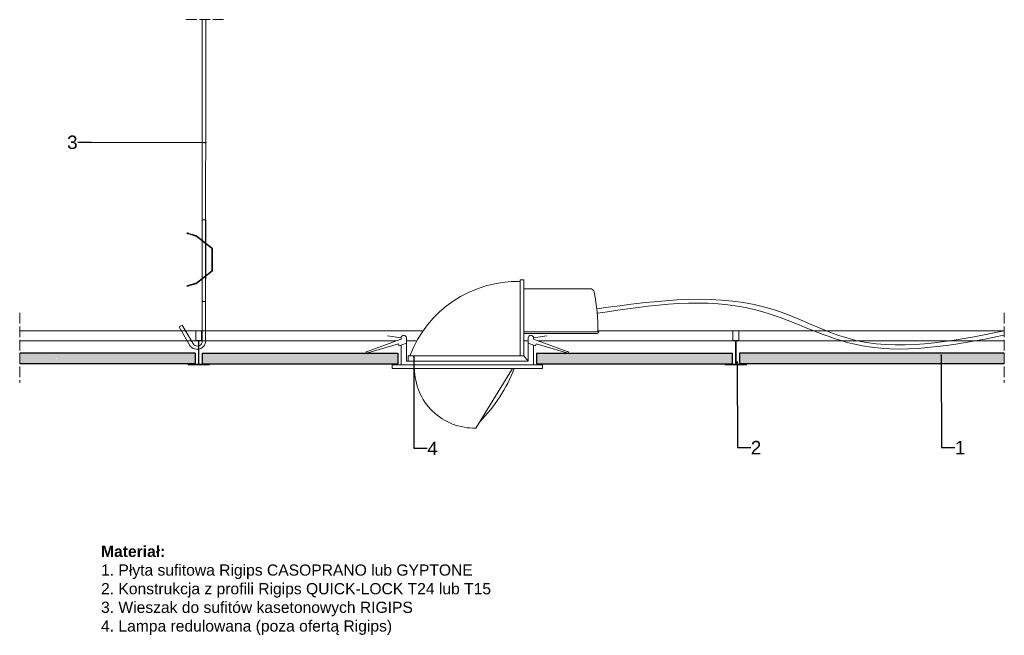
# Model space of a CAD drawing. Header units: millimetres. Extents: x 2242 to 3342, y 5010 to 5698.
import ezdxf
from ezdxf import colors
from ezdxf.entities.mleader import LeaderData, LeaderLine
from ezdxf.math import Vec2, Vec3

# ---------------------------------------------------------------- set-up
doc = ezdxf.new("R2010")
doc.units = ezdxf.units.MM
doc.linetypes.add('ACAD_ISO02W100', pattern=[15, 12, -3])
for name, color, linetype, lineweight in [('_RIGIPS AKCESORIA', 7, 'Continuous', 15), ('_Rigips Profil', 7, 'Continuous', 9), ('_RIGIPS PŁYTA', 7, 'Continuous', 25), ('Koniec', 7, 'ACAD_ISO02W100', 9), ('Wymiary', 7, 'Continuous', 18)]:
    doc.layers.add(name, color=color, linetype=linetype, lineweight=lineweight)
doc.layers.add('_Rigips Plyta', color=7, linetype='Continuous')
doc.styles.get("Standard").update_dxf_attribs({"font": 'arial.ttf'})

# ---------------------------------------------------------------- blocks, each defined once
blk = doc.blocks.new('T24')
at = {"layer": '_Rigips Profil'}
for p, q in [((302.6, -139.7), (302.6, -129.5)), ((302.8, -129.3), (308.9, -129.3)), ((309.1, -129.5), (309.1, -139.7)), ((305.4, -140.3), (302.8, -139.9)), ((305.6, -140.5), (305.6, -166.6)), ((306.1, -140.5), (306.1, -166.6)), ((308.9, -139.9), (306.3, -140.3)), ((293.9, -167.2), (293.9, -166.4)), ((294, -166.3), (294.9, -166.3)), ((294, -167.3), (317.8, -167.3)), ((294.4, -166.8), (305.4, -166.8)), ((306.3, -166.8), (317.4, -166.8)), ((317.8, -166.3), (316.9, -166.3)), ((317.9, -167.2), (317.9, -166.4))]:
    blk.add_line(p, q, dxfattribs=at)
for centre, radius, start, end in [((302.8, -129.5), 0.2, 90, 180), ((308.9, -129.5), 0.2, 0, 90), ((302.8, -139.7), 0.2, 180, 260.5377), ((305.4, -140.5), 0.2, 0, 80.5377), ((306.3, -140.5), 0.2, 99.4623, 180), ((308.9, -139.7), 0.2, 279.4623, 0), ((294, -166.4), 0.1, 90, 180), ((294, -167.2), 0.1, 180, 270), ((305.4, -166.6), 0.2, 270, 0), ((306.3, -166.6), 0.2, 180, 270), ((317.8, -166.4), 0.1, 0, 90), ((317.8, -167.2), 0.1, 270, 0)]:
    blk.add_arc(centre, radius, start, end, dxfattribs=at)
blk = doc.blocks.new('wieszak')
at = {"layer": '_RIGIPS AKCESORIA'}
for p, q in [((2361.6, 5698), (2361.5, 5382.8)), ((2365.6, 5698), (2365.5, 5382.8)), ((2361.5, 5474.3), (2361.5, 5337)), ((2365.6, 5474.3), (2365.5, 5340.7)), ((2365.5, 5382.8), (2361.5, 5382.8)), ((2336.1, 5354.5), (2339.5, 5356.5)), ((2346.9, 5335.7), (2336.1, 5354.5)), ((2352.2, 5334.5), (2339.5, 5356.5))]:
    blk.add_line(p, q, dxfattribs=at)
blk.add_lwpolyline([(2365.5, 5474.3), (2361.5, 5474.3)], close=True, dxfattribs=at)
for points in [[(2344.6, 5459), (2344.8, 5459.6)], [(2346.6, 5458.4), (2346.5, 5458.4), (2346.3, 5458.5), (2346.2, 5458.5), (2346.1, 5458.5), (2346, 5458.6), (2345.9, 5458.6), (2345.8, 5458.6), (2345.7, 5458.7), (2345.6, 5458.7), (2345.5, 5458.7), (2345.5, 5458.7), (2345.4, 5458.8), (2345.3, 5458.8), (2345.2, 5458.8), (2345.2, 5458.8), (2345.1, 5458.9), (2345, 5458.9), (2345, 5458.9), (2344.9, 5458.9), (2344.9, 5458.9), (2344.8, 5458.9), (2344.8, 5459), (2344.8, 5459), (2344.7, 5459), (2344.7, 5459), (2344.7, 5459), (2344.7, 5459), (2344.6, 5459), (2344.6, 5459), (2344.6, 5459), (2344.6, 5459), (2344.6, 5459), (2344.7, 5459), (2344.7, 5459), (2344.7, 5459), (2344.7, 5459), (2344.8, 5459), (2344.8, 5459), (2344.8, 5459), (2344.9, 5459), (2344.9, 5458.9), (2345, 5458.9), (2345, 5458.9), (2345.1, 5458.9), (2345.2, 5458.9), (2345.2, 5458.9), (2345.3, 5458.8), (2345.4, 5458.8), (2345.5, 5458.8), (2345.5, 5458.8), (2345.6, 5458.7), (2345.7, 5458.7), (2345.8, 5458.7), (2345.9, 5458.7), (2346, 5458.6), (2346.1, 5458.6), (2346.2, 5458.6), (2346.3, 5458.5), (2346.5, 5458.5), (2346.6, 5458.5), (2354.4, 5456.1), (2354.4, 5456)], [(2346.7, 5459), (2354.8, 5456.5), (2354.8, 5456.6), (2346.7, 5459), (2346.6, 5459.1), (2346.5, 5459.1), (2346.4, 5459.1), (2346.3, 5459.2), (2346.2, 5459.2), (2346.1, 5459.2), (2346, 5459.3), (2345.9, 5459.3), (2345.8, 5459.3), (2345.7, 5459.3), (2345.6, 5459.4), (2345.5, 5459.4), (2345.5, 5459.4), (2345.4, 5459.4), (2345.3, 5459.4), (2345.3, 5459.5), (2345.2, 5459.5), (2345.1, 5459.5), (2345.1, 5459.5), (2345, 5459.5), (2345, 5459.5), (2345, 5459.5), (2344.9, 5459.6), (2344.9, 5459.6), (2344.9, 5459.6), (2344.8, 5459.6), (2344.8, 5459.6), (2344.8, 5459.6), (2344.8, 5459.6), (2344.8, 5459.6), (2344.8, 5459.6), (2344.8, 5459.6), (2344.8, 5459.6), (2344.8, 5459.6), (2344.9, 5459.6), (2344.9, 5459.5), (2344.9, 5459.5), (2345, 5459.5), (2345, 5459.5), (2345, 5459.5), (2345.1, 5459.5), (2345.1, 5459.5), (2345.2, 5459.4), (2345.3, 5459.4), (2345.3, 5459.4), (2345.4, 5459.4), (2345.5, 5459.4), (2345.5, 5459.3), (2345.6, 5459.3), (2345.7, 5459.3), (2345.8, 5459.3), (2345.9, 5459.2), (2346, 5459.2), (2346.1, 5459.2), (2346.2, 5459.1), (2346.3, 5459.1), (2346.4, 5459.1), (2346.5, 5459), (2346.6, 5459), (2346.7, 5459)], [(2345.1, 5458.9), (2345.3, 5459.5)], [(2345.1, 5458.8), (2345.3, 5459.4)], [(2346.7, 5459), (2346.6, 5458.4), (2354.4, 5456)], [(2346.6, 5458.5), (2346.7, 5459)], [(2354.4, 5456.1), (2354.6, 5456), (2354.8, 5455.9)], [(2354.8, 5455.9), (2354.6, 5456), (2354.4, 5456)], [(2354.5, 5456), (2354.5, 5456.1)], [(2354.6, 5456), (2354.6, 5456)], [(2355.2, 5456.4), (2355, 5456.5), (2354.8, 5456.6)], [(2354.8, 5456.5), (2355, 5456.5), (2355.2, 5456.4)], [(2354.9, 5456.5), (2354.9, 5456.6)], [(2355, 5456.5), (2355, 5456.5)], [(2355.1, 5456.4), (2355.1, 5456.5)], [(2355.2, 5456.4), (2373, 5442.5), (2373, 5442.6), (2355.2, 5456.4), (2355.2, 5456.4)], [(2355.2, 5456.4), (2355.2, 5456.4)], [(2354.7, 5455.9), (2354.7, 5456)], [(2372, 5442.5), (2354.8, 5455.9), (2354.8, 5455.9), (2372, 5442.6), (2372, 5442.5)], [(2354.8, 5455.9), (2354.8, 5455.9)], [(2361.6, 5450.6), (2362, 5451.1)], [(2363.4, 5449.2), (2363.4, 5449.2), (2363.5, 5449.1), (2363.6, 5449), (2363.7, 5449), (2363.7, 5448.9), (2363.8, 5448.9), (2363.9, 5448.8), (2363.9, 5448.8), (2364, 5448.7), (2364.1, 5448.7), (2364.1, 5448.6), (2364.2, 5448.5), (2364.3, 5448.5), (2364.3, 5448.4), (2364.4, 5448.4), (2364.5, 5448.4), (2364.5, 5448.3), (2364.6, 5448.3), (2364.6, 5448.2), (2364.7, 5448.2), (2364.7, 5448.2), (2364.8, 5448.1), (2364.8, 5448.1), (2364.9, 5448), (2364.9, 5448), (2364.9, 5448), (2365, 5448), (2365, 5447.9), (2365, 5447.9), (2365.1, 5447.9), (2365.1, 5447.9), (2365.1, 5447.9), (2365.1, 5447.9), (2365.1, 5447.8), (2365.1, 5447.8), (2365.1, 5447.8), (2365.2, 5447.8), (2365.2, 5447.8), (2365.1, 5447.8), (2365.1, 5447.8), (2365.1, 5447.9), (2365.1, 5447.9), (2365.1, 5447.9), (2365.1, 5447.9), (2365, 5447.9), (2365, 5447.9), (2365, 5448), (2364.9, 5448), (2364.9, 5448), (2364.9, 5448), (2364.8, 5448.1), (2364.8, 5448.1), (2364.7, 5448.2), (2364.7, 5448.2), (2364.6, 5448.2), (2364.6, 5448.3), (2364.5, 5448.3), (2364.5, 5448.4), (2364.4, 5448.4), (2364.4, 5448.4), (2364.3, 5448.5), (2364.2, 5448.5), (2364.2, 5448.6), (2364.1, 5448.7), (2364, 5448.7), (2364, 5448.8), (2363.9, 5448.8), (2363.8, 5448.9), (2363.8, 5448.9), (2363.7, 5449), (2363.6, 5449), (2363.5, 5449.1), (2363.5, 5449.2), (2363.4, 5449.2), (2363.3, 5449.3), (2363.2, 5449.3), (2363.2, 5449.4), (2363.1, 5449.4), (2363, 5449.5), (2363, 5449.5), (2362.9, 5449.6), (2362.8, 5449.7), (2362.7, 5449.7), (2362.7, 5449.8), (2362.6, 5449.8), (2362.5, 5449.9), (2362.5, 5449.9), (2362.4, 5450), (2362.4, 5450), (2362.3, 5450.1), (2362.2, 5450.1), (2362.2, 5450.1), (2362.1, 5450.2), (2362.1, 5450.2), (2362, 5450.3), (2362, 5450.3), (2361.9, 5450.3), (2361.9, 5450.4), (2361.9, 5450.4), (2361.8, 5450.4), (2361.8, 5450.4), (2361.8, 5450.5), (2361.7, 5450.5), (2361.7, 5450.5), (2361.7, 5450.5), (2361.7, 5450.5), (2361.6, 5450.6), (2361.6, 5450.6), (2361.6, 5450.6), (2361.6, 5450.6), (2361.6, 5450.6), (2361.6, 5450.6), (2361.6, 5450.6), (2361.6, 5450.6), (2361.7, 5450.5), (2361.7, 5450.5), (2361.7, 5450.5), (2361.7, 5450.5), (2361.7, 5450.5), (2361.8, 5450.4), (2361.8, 5450.4), (2361.8, 5450.4), (2361.9, 5450.4), (2361.9, 5450.3), (2362, 5450.3), (2362, 5450.3), (2362.1, 5450.2), (2362.1, 5450.2), (2362.2, 5450.1), (2362.2, 5450.1), (2362.3, 5450.1), (2362.3, 5450), (2362.4, 5450), (2362.5, 5449.9), (2362.5, 5449.9), (2362.6, 5449.8), (2362.7, 5449.8), (2362.7, 5449.7), (2362.8, 5449.7), (2362.9, 5449.6), (2362.9, 5449.5), (2363, 5449.5), (2363.1, 5449.4), (2363.1, 5449.4), (2363.2, 5449.3), (2363.3, 5449.3), (2363.4, 5449.2)], [(2363.8, 5449.7), (2363.8, 5449.6), (2363.9, 5449.6), (2364, 5449.5), (2364, 5449.5), (2364.1, 5449.4), (2364.2, 5449.4), (2364.3, 5449.3), (2364.3, 5449.3), (2364.4, 5449.2), (2364.5, 5449.1), (2364.5, 5449.1), (2364.6, 5449), (2364.7, 5449), (2364.7, 5448.9), (2364.8, 5448.9), (2364.8, 5448.9), (2364.9, 5448.8), (2365, 5448.8), (2365, 5448.7), (2365.1, 5448.7), (2365.1, 5448.6), (2365.2, 5448.6), (2365.2, 5448.6), (2365.2, 5448.5), (2365.3, 5448.5), (2365.3, 5448.5), (2365.3, 5448.5), (2365.4, 5448.4), (2365.4, 5448.4), (2365.4, 5448.4), (2365.5, 5448.4), (2365.5, 5448.4), (2365.5, 5448.4), (2365.5, 5448.3), (2365.5, 5448.3), (2365.5, 5448.3), (2365.5, 5448.3), (2365.5, 5448.3), (2365.5, 5448.3), (2365.5, 5448.3), (2365.5, 5448.3), (2365.5, 5448.4), (2365.5, 5448.4), (2365.5, 5448.4), (2365.4, 5448.4), (2365.4, 5448.4), (2365.4, 5448.4), (2365.4, 5448.5), (2365.3, 5448.5), (2365.3, 5448.5), (2365.3, 5448.5), (2365.2, 5448.6), (2365.2, 5448.6), (2365.1, 5448.6), (2365.1, 5448.7), (2365, 5448.7), (2365, 5448.8), (2364.9, 5448.8), (2364.9, 5448.9), (2364.8, 5448.9), (2364.8, 5448.9), (2364.7, 5449), (2364.6, 5449), (2364.6, 5449.1), (2364.5, 5449.1), (2364.4, 5449.2), (2364.4, 5449.3), (2364.3, 5449.3), (2364.2, 5449.4), (2364.1, 5449.4), (2364.1, 5449.5), (2364, 5449.5), (2363.9, 5449.6), (2363.9, 5449.6), (2363.8, 5449.7), (2363.7, 5449.8), (2363.6, 5449.8), (2363.6, 5449.9), (2363.5, 5449.9), (2363.4, 5450), (2363.3, 5450), (2363.3, 5450.1), (2363.2, 5450.2), (2363.1, 5450.2), (2363.1, 5450.3), (2363, 5450.3), (2362.9, 5450.4), (2362.9, 5450.4), (2362.8, 5450.5), (2362.7, 5450.5), (2362.7, 5450.6), (2362.6, 5450.6), (2362.6, 5450.6), (2362.5, 5450.7), (2362.5, 5450.7), (2362.4, 5450.8), (2362.4, 5450.8), (2362.3, 5450.8), (2362.3, 5450.9), (2362.2, 5450.9), (2362.2, 5450.9), (2362.2, 5450.9), (2362.1, 5451), (2362.1, 5451), (2362.1, 5451), (2362.1, 5451), (2362.1, 5451), (2362, 5451.1), (2362, 5451.1), (2362, 5451.1), (2362, 5451.1), (2362, 5451.1), (2362, 5451.1), (2362, 5451.1), (2362, 5451.1), (2362, 5451.1), (2362, 5451), (2362.1, 5451), (2362.1, 5451), (2362.1, 5451), (2362.1, 5451), (2362.2, 5450.9), (2362.2, 5450.9), (2362.2, 5450.9), (2362.3, 5450.9), (2362.3, 5450.8), (2362.4, 5450.8), (2362.4, 5450.8), (2362.5, 5450.7), (2362.5, 5450.7), (2362.5, 5450.6), (2362.6, 5450.6), (2362.7, 5450.6), (2362.7, 5450.5), (2362.8, 5450.5), (2362.8, 5450.4), (2362.9, 5450.4), (2363, 5450.3), (2363, 5450.3), (2363.1, 5450.2), (2363.2, 5450.2), (2363.2, 5450.1), (2363.3, 5450), (2363.4, 5450), (2363.5, 5449.9), (2363.5, 5449.9), (2363.6, 5449.8), (2363.7, 5449.8), (2363.8, 5449.7)], [(2363.4, 5449.2), (2363.8, 5449.7)], [(2363.4, 5449.2), (2363.8, 5449.7)], [(2365.2, 5447.8), (2365.5, 5448.3)], [(2372, 5442.6), (2372.2, 5442.4), (2372.3, 5442.2), (2372.4, 5442), (2372.4, 5441.7)], [(2372.4, 5441.7), (2372.4, 5441.9), (2372.3, 5442.1), (2372.2, 5442.3), (2372, 5442.5)], [(2372.2, 5442.3), (2372.2, 5442.4)], [(2372.3, 5442.1), (2372.3, 5442.2)], [(2372.4, 5441.9), (2372.4, 5442)], [(2372.4, 5417.6), (2372.4, 5441.7), (2372.4, 5441.7), (2372.4, 5417.7), (2372.4, 5417.6)], [(2372.4, 5441.7), (2372.4, 5441.7)], [(2372.4, 5437.9), (2372.4, 5438.3), (2372.4, 5438.7), (2372.4, 5439), (2372.4, 5439.4), (2372.4, 5439.7), (2372.4, 5440), (2372.4, 5440.2), (2372.4, 5440.3), (2372.4, 5440.4), (2372.4, 5440.4), (2372.4, 5440.4), (2372.4, 5440.3), (2372.4, 5440.2), (2372.4, 5440), (2372.4, 5439.7), (2372.4, 5439.4), (2372.4, 5439), (2372.4, 5438.7), (2372.4, 5438.3), (2372.4, 5437.9), (2373.4, 5437.9)], [(2372.4, 5437.9), (2372.4, 5438.3), (2372.4, 5438.7), (2372.4, 5439), (2372.4, 5439.4), (2372.4, 5439.7), (2372.4, 5440), (2372.4, 5440.2), (2372.4, 5440.3), (2372.4, 5440.4), (2372.4, 5440.4), (2372.4, 5440.4), (2372.4, 5440.3), (2372.4, 5440.2), (2372.4, 5440), (2372.4, 5439.7), (2372.4, 5439.4), (2372.4, 5439), (2372.4, 5438.7), (2372.4, 5438.3), (2372.4, 5437.9), (2373.4, 5437.9)], [(2373.4, 5439.7), (2372.4, 5439.7), (2373.4, 5439.7)], [(2373.4, 5439.7), (2372.4, 5439.7), (2373.4, 5439.7)], [(2372.4, 5436.3), (2372.4, 5436), (2372.4, 5435.6), (2372.4, 5435.3), (2372.4, 5435), (2372.4, 5434.8), (2372.4, 5434.6), (2372.4, 5434.4), (2372.4, 5434.3), (2372.4, 5434.3), (2372.4, 5434.3), (2372.4, 5434.4), (2372.4, 5434.6), (2372.4, 5434.8), (2372.4, 5435), (2372.4, 5435.3), (2372.4, 5435.6), (2372.4, 5436), (2372.4, 5436.3), (2372.4, 5436.7), (2372.4, 5437), (2372.4, 5437.4), (2372.4, 5437.6), (2372.4, 5437.9), (2372.4, 5438.1), (2372.4, 5438.3), (2372.4, 5438.3), (2372.4, 5438.4), (2372.4, 5438.3), (2372.4, 5438.3), (2372.4, 5438.1), (2372.4, 5437.9), (2372.4, 5437.6), (2372.4, 5437.4), (2372.4, 5437), (2372.4, 5436.7), (2372.4, 5436.3)], [(2373.4, 5441.7), (2373.4, 5442), (2373.3, 5442.2), (2373.2, 5442.4), (2373, 5442.6)], [(2373, 5442.5), (2373.2, 5442.3), (2373.3, 5442.1), (2373.4, 5441.9), (2373.4, 5441.7)], [(2373.2, 5442.3), (2373.2, 5442.4)], [(2373.3, 5442.1), (2373.3, 5442.2)], [(2373.4, 5441.9), (2373.4, 5442)], [(2373.4, 5441.7), (2373.4, 5417.6), (2373.4, 5417.7), (2373.4, 5441.7), (2373.4, 5441.7)], [(2373.4, 5441.7), (2373.4, 5441.7)], [(2372.4, 5432.2), (2372.4, 5432.2), (2372.4, 5432), (2372.4, 5431.8), (2372.4, 5431.6), (2372.4, 5431.3), (2372.4, 5431), (2372.4, 5430.6), (2372.4, 5430.3), (2372.4, 5429.9), (2372.4, 5429.5), (2372.4, 5429.1), (2372.4, 5428.7), (2372.4, 5428.3), (2372.4, 5428), (2372.4, 5427.7), (2372.4, 5427.5), (2372.4, 5427.3), (2372.4, 5427.2), (2372.4, 5427.1), (2372.4, 5427.1), (2372.4, 5427.2), (2372.4, 5427.3), (2372.4, 5427.5), (2372.4, 5427.8), (2372.4, 5428), (2372.4, 5428.4), (2372.4, 5428.7), (2372.4, 5429.1), (2372.4, 5429.5), (2372.4, 5429.9), (2372.4, 5430.3), (2372.4, 5430.7), (2372.4, 5431), (2372.4, 5431.3), (2372.4, 5431.6), (2372.4, 5431.9), (2372.4, 5432), (2372.4, 5432.2), (2372.4, 5432.2)], [(2372.4, 5429.7), (2373.4, 5429.7)], [(2372.4, 5429.7), (2373.4, 5429.7)], [(2372.4, 5427.1), (2373.4, 5427.1)], [(2372.4, 5423), (2372.4, 5422.7), (2372.4, 5422.3), (2372.4, 5422), (2372.4, 5421.7), (2372.4, 5421.5), (2372.4, 5421.3), (2372.4, 5421.1), (2372.4, 5421), (2372.4, 5421), (2372.4, 5421), (2372.4, 5421.1), (2372.4, 5421.3), (2372.4, 5421.5), (2372.4, 5421.7), (2372.4, 5422), (2372.4, 5422.3), (2372.4, 5422.7), (2372.4, 5423), (2372.4, 5423.4), (2372.4, 5423.7), (2372.4, 5424.1), (2372.4, 5424.4), (2372.4, 5424.6), (2372.4, 5424.8), (2372.4, 5425), (2372.4, 5425.1), (2372.4, 5425.1), (2372.4, 5425.1), (2372.4, 5425), (2372.4, 5424.8), (2372.4, 5424.6), (2372.4, 5424.4), (2372.4, 5424.1), (2372.4, 5423.7), (2372.4, 5423.4), (2372.4, 5423)], [(2373.4, 5429.5), (2373.4, 5429.1), (2373.4, 5428.7), (2373.4, 5428.3), (2373.4, 5427.9), (2373.4, 5427.6), (2373.4, 5427.3), (2373.4, 5427.1), (2373.4, 5426.9), (2373.4, 5426.8), (2373.4, 5426.7), (2373.4, 5426.6), (2373.4, 5426.7), (2373.4, 5426.8), (2373.4, 5426.9), (2373.4, 5427.1), (2373.4, 5427.3), (2373.4, 5427.6), (2373.4, 5427.9), (2373.4, 5428.3), (2373.4, 5428.7), (2373.4, 5429.1), (2373.4, 5429.5), (2373.4, 5429.9), (2373.4, 5430.2), (2373.4, 5430.6), (2373.4, 5431), (2373.4, 5431.3), (2373.4, 5431.6), (2373.4, 5431.8), (2373.4, 5432), (2373.4, 5432.2), (2373.4, 5432.2), (2373.4, 5432.3), (2373.4, 5432.2), (2373.4, 5432.2), (2373.4, 5432), (2373.4, 5431.8), (2373.4, 5431.6), (2373.4, 5431.3), (2373.4, 5431), (2373.4, 5430.6), (2373.4, 5430.2), (2373.4, 5429.9), (2373.4, 5429.5)], [(2373.4, 5432.2), (2373.4, 5432.2), (2373.4, 5432.2), (2373.4, 5432), (2373.4, 5431.9), (2373.4, 5431.6), (2373.4, 5431.3), (2373.4, 5431), (2373.4, 5430.7), (2373.4, 5430.3), (2373.4, 5429.9), (2373.4, 5429.5), (2373.4, 5429.1), (2373.4, 5428.7), (2373.4, 5428.4), (2373.4, 5428), (2373.4, 5427.8), (2373.4, 5427.5), (2373.4, 5427.3), (2373.4, 5427.2), (2373.4, 5427.1), (2373.4, 5427.1), (2373.4, 5427.2), (2373.4, 5427.3), (2373.4, 5427.5), (2373.4, 5427.7), (2373.4, 5428), (2373.4, 5428.3), (2373.4, 5428.7), (2373.4, 5429.1), (2373.4, 5429.5), (2373.4, 5429.9), (2373.4, 5430.3), (2373.4, 5430.6), (2373.4, 5431), (2373.4, 5431.3), (2373.4, 5431.6), (2373.4, 5431.8), (2373.4, 5432), (2373.4, 5432.2), (2373.4, 5432.2)], [(2354.8, 5403.4), (2372, 5416.8), (2372, 5416.9), (2354.8, 5403.5), (2354.8, 5403.4)], [(2373, 5416.8), (2355.2, 5402.9), (2355.2, 5403), (2373, 5416.9), (2373, 5416.8)], [(2372, 5416.9), (2372.2, 5417.1), (2372.3, 5417.3), (2372.4, 5417.5), (2372.4, 5417.7)], [(2372.4, 5417.6), (2372.4, 5417.4), (2372.3, 5417.2), (2372.2, 5417), (2372, 5416.8)], [(2372.2, 5417), (2372.2, 5417.1)], [(2372.3, 5417.2), (2372.3, 5417.3)], [(2372.4, 5417.6), (2372.4, 5417.7)], [(2372.4, 5417.4), (2372.4, 5417.5)], [(2373.4, 5417.7), (2373.4, 5417.5), (2373.3, 5417.3), (2373.2, 5417.1), (2373, 5416.9)], [(2373, 5416.8), (2373.2, 5417), (2373.3, 5417.2), (2373.4, 5417.4), (2373.4, 5417.6)], [(2373.2, 5417), (2373.2, 5417.1)], [(2373.3, 5417.2), (2373.3, 5417.3)], [(2373.4, 5417.6), (2373.4, 5417.7)], [(2373.4, 5417.4), (2373.4, 5417.5)], [(2346.7, 5400.3), (2346.6, 5400.9), (2354.4, 5403.3), (2354.4, 5403.3), (2346.6, 5401)], [(2346.7, 5400.4), (2354.8, 5402.8), (2354.8, 5402.8), (2355, 5402.8), (2355.2, 5402.9)], [(2346.7, 5400.3), (2354.8, 5402.8)], [(2354.4, 5403.3), (2354.6, 5403.4), (2354.8, 5403.5)], [(2354.8, 5403.4), (2354.6, 5403.3), (2354.4, 5403.3)], [(2354.5, 5403.3), (2354.5, 5403.4)], [(2354.6, 5403.3), (2354.6, 5403.4)], [(2354.7, 5403.4), (2354.7, 5403.5)], [(2354.8, 5403.4), (2354.8, 5403.5)], [(2355.2, 5403), (2355, 5402.9), (2354.8, 5402.8)], [(2354.9, 5402.8), (2354.9, 5402.9)], [(2355, 5402.8), (2355, 5402.9)], [(2355.1, 5402.9), (2355.1, 5403)], [(2355.2, 5402.9), (2355.2, 5403)], [(2363.4, 5410.2), (2363.3, 5410.1), (2363.2, 5410.1), (2363.1, 5410), (2363.1, 5409.9), (2363, 5409.9), (2362.9, 5409.8), (2362.9, 5409.8), (2362.8, 5409.7), (2362.7, 5409.7), (2362.7, 5409.6), (2362.6, 5409.6), (2362.5, 5409.5), (2362.5, 5409.5), (2362.4, 5409.4), (2362.3, 5409.4), (2362.3, 5409.3), (2362.2, 5409.3), (2362.2, 5409.2), (2362.1, 5409.2), (2362.1, 5409.1), (2362, 5409.1), (2362, 5409.1), (2361.9, 5409), (2361.9, 5409), (2361.8, 5409), (2361.8, 5409), (2361.8, 5408.9), (2361.7, 5408.9), (2361.7, 5408.9), (2361.7, 5408.9), (2361.7, 5408.8), (2361.7, 5408.8), (2361.6, 5408.8), (2361.6, 5408.8), (2361.6, 5408.8), (2361.6, 5408.8), (2361.6, 5408.8), (2361.6, 5408.8), (2361.6, 5408.8), (2361.6, 5408.8), (2361.7, 5408.8), (2361.7, 5408.8), (2361.7, 5408.9), (2361.7, 5408.9), (2361.8, 5408.9), (2361.8, 5408.9), (2361.8, 5409), (2361.9, 5409), (2361.9, 5409), (2361.9, 5409), (2362, 5409.1), (2362, 5409.1), (2362.1, 5409.1), (2362.1, 5409.2), (2362.2, 5409.2), (2362.2, 5409.3), (2362.3, 5409.3), (2362.4, 5409.4), (2362.4, 5409.4), (2362.5, 5409.5), (2362.5, 5409.5), (2362.6, 5409.6), (2362.7, 5409.6), (2362.7, 5409.7), (2362.8, 5409.7), (2362.9, 5409.8), (2363, 5409.8), (2363, 5409.9), (2363.1, 5409.9), (2363.2, 5410), (2363.2, 5410.1), (2363.3, 5410.1), (2363.4, 5410.2), (2363.5, 5410.2), (2363.5, 5410.3), (2363.6, 5410.3), (2363.7, 5410.4), (2363.8, 5410.4), (2363.8, 5410.5), (2363.9, 5410.6), (2364, 5410.6), (2364, 5410.7), (2364.1, 5410.7), (2364.2, 5410.8), (2364.2, 5410.8), (2364.3, 5410.9), (2364.4, 5410.9), (2364.4, 5411), (2364.5, 5411), (2364.5, 5411.1), (2364.6, 5411.1), (2364.6, 5411.1), (2364.7, 5411.2), (2364.7, 5411.2), (2364.8, 5411.3), (2364.8, 5411.3), (2364.9, 5411.3), (2364.9, 5411.4), (2364.9, 5411.4), (2365, 5411.4), (2365, 5411.4), (2365, 5411.5), (2365.1, 5411.5), (2365.1, 5411.5), (2365.1, 5411.5), (2365.1, 5411.5), (2365.1, 5411.5), (2365.1, 5411.5), (2365.2, 5411.5), (2365.1, 5411.5), (2365.1, 5411.5), (2365.1, 5411.5), (2365.1, 5411.5), (2365.1, 5411.5), (2365.1, 5411.5), (2365.1, 5411.5), (2365, 5411.5), (2365, 5411.4), (2365, 5411.4), (2364.9, 5411.4), (2364.9, 5411.4), (2364.9, 5411.3), (2364.8, 5411.3), (2364.8, 5411.3), (2364.7, 5411.2), (2364.7, 5411.2), (2364.6, 5411.1), (2364.6, 5411.1), (2364.5, 5411.1), (2364.5, 5411), (2364.4, 5411), (2364.3, 5410.9), (2364.3, 5410.9), (2364.2, 5410.8), (2364.1, 5410.8), (2364.1, 5410.7), (2364, 5410.7), (2363.9, 5410.6), (2363.9, 5410.6), (2363.8, 5410.5), (2363.7, 5410.4), (2363.7, 5410.4), (2363.6, 5410.3), (2363.5, 5410.3), (2363.4, 5410.2), (2363.4, 5410.2)], [(2361.6, 5408.8), (2362, 5408.3)], [(2363.8, 5409.7), (2363.7, 5409.6), (2363.6, 5409.6), (2363.5, 5409.5), (2363.5, 5409.4), (2363.4, 5409.4), (2363.3, 5409.3), (2363.2, 5409.3), (2363.2, 5409.2), (2363.1, 5409.2), (2363, 5409.1), (2363, 5409.1), (2362.9, 5409), (2362.8, 5409), (2362.8, 5408.9), (2362.7, 5408.9), (2362.7, 5408.8), (2362.6, 5408.8), (2362.5, 5408.7), (2362.5, 5408.7), (2362.5, 5408.7), (2362.4, 5408.6), (2362.4, 5408.6), (2362.3, 5408.6), (2362.3, 5408.5), (2362.2, 5408.5), (2362.2, 5408.5), (2362.2, 5408.4), (2362.1, 5408.4), (2362.1, 5408.4), (2362.1, 5408.4), (2362.1, 5408.3), (2362, 5408.3), (2362, 5408.3), (2362, 5408.3), (2362, 5408.3), (2362, 5408.3), (2362, 5408.3), (2362, 5408.3), (2362, 5408.3), (2362, 5408.3), (2362, 5408.3), (2362.1, 5408.3), (2362.1, 5408.3), (2362.1, 5408.4), (2362.1, 5408.4), (2362.1, 5408.4), (2362.2, 5408.4), (2362.2, 5408.5), (2362.2, 5408.5), (2362.3, 5408.5), (2362.3, 5408.6), (2362.4, 5408.6), (2362.4, 5408.6), (2362.5, 5408.7), (2362.5, 5408.7), (2362.6, 5408.7), (2362.6, 5408.8), (2362.7, 5408.8), (2362.7, 5408.9), (2362.8, 5408.9), (2362.9, 5409), (2362.9, 5409), (2363, 5409.1), (2363.1, 5409.1), (2363.1, 5409.2), (2363.2, 5409.2), (2363.3, 5409.3), (2363.3, 5409.3), (2363.4, 5409.4), (2363.5, 5409.4), (2363.6, 5409.5), (2363.6, 5409.6), (2363.7, 5409.6), (2363.8, 5409.7), (2363.9, 5409.7), (2363.9, 5409.8), (2364, 5409.8), (2364.1, 5409.9), (2364.1, 5410), (2364.2, 5410), (2364.3, 5410.1), (2364.4, 5410.1), (2364.4, 5410.2), (2364.5, 5410.2), (2364.6, 5410.3), (2364.6, 5410.3), (2364.7, 5410.4), (2364.8, 5410.4), (2364.8, 5410.5), (2364.9, 5410.5), (2364.9, 5410.6), (2365, 5410.6), (2365, 5410.6), (2365.1, 5410.7), (2365.1, 5410.7), (2365.2, 5410.8), (2365.2, 5410.8), (2365.3, 5410.8), (2365.3, 5410.9), (2365.3, 5410.9), (2365.4, 5410.9), (2365.4, 5410.9), (2365.4, 5411), (2365.4, 5411), (2365.5, 5411), (2365.5, 5411), (2365.5, 5411), (2365.5, 5411), (2365.5, 5411), (2365.5, 5411), (2365.5, 5411.1), (2365.5, 5411), (2365.5, 5411), (2365.5, 5411), (2365.5, 5411), (2365.5, 5411), (2365.5, 5411), (2365.5, 5411), (2365.4, 5411), (2365.4, 5411), (2365.4, 5410.9), (2365.3, 5410.9), (2365.3, 5410.9), (2365.3, 5410.9), (2365.2, 5410.8), (2365.2, 5410.8), (2365.2, 5410.8), (2365.1, 5410.7), (2365.1, 5410.7), (2365, 5410.6), (2365, 5410.6), (2364.9, 5410.6), (2364.8, 5410.5), (2364.8, 5410.5), (2364.7, 5410.4), (2364.7, 5410.4), (2364.6, 5410.3), (2364.5, 5410.3), (2364.5, 5410.2), (2364.4, 5410.2), (2364.3, 5410.1), (2364.3, 5410.1), (2364.2, 5410), (2364.1, 5410), (2364, 5409.9), (2364, 5409.8), (2363.9, 5409.8), (2363.8, 5409.7), (2363.8, 5409.7)], [(2363.4, 5410.2), (2363.8, 5409.7)], [(2363.4, 5410.2), (2363.8, 5409.7)], [(2365.2, 5411.5), (2365.5, 5411.1)], [(2346.6, 5400.9), (2346.5, 5400.9), (2346.3, 5400.8), (2346.2, 5400.8), (2346.1, 5400.8), (2346, 5400.7), (2345.9, 5400.7), (2345.8, 5400.7), (2345.7, 5400.6), (2345.6, 5400.6), (2345.5, 5400.6), (2345.5, 5400.6), (2345.4, 5400.6), (2345.3, 5400.5), (2345.2, 5400.5), (2345.2, 5400.5), (2345.1, 5400.5), (2345, 5400.5), (2345, 5400.4), (2344.9, 5400.4), (2344.9, 5400.4), (2344.8, 5400.4), (2344.8, 5400.4), (2344.8, 5400.4), (2344.7, 5400.4), (2344.7, 5400.4), (2344.7, 5400.4), (2344.7, 5400.4), (2344.6, 5400.4), (2344.6, 5400.4), (2344.6, 5400.4), (2344.6, 5400.4), (2344.6, 5400.4), (2344.6, 5400.4), (2344.7, 5400.4), (2344.7, 5400.4), (2344.7, 5400.4), (2344.7, 5400.4), (2344.8, 5400.4), (2344.8, 5400.4), (2344.8, 5400.4), (2344.9, 5400.4), (2344.9, 5400.5), (2345, 5400.5), (2345, 5400.5), (2345.1, 5400.5), (2345.2, 5400.5), (2345.2, 5400.6), (2345.3, 5400.6), (2345.4, 5400.6), (2345.5, 5400.6), (2345.5, 5400.7), (2345.6, 5400.7), (2345.7, 5400.7), (2345.8, 5400.7), (2345.9, 5400.8), (2346, 5400.8), (2346.1, 5400.8), (2346.2, 5400.9), (2346.3, 5400.9), (2346.5, 5400.9), (2346.6, 5401)], [(2344.6, 5400.4), (2344.8, 5399.8)], [(2346.7, 5400.4), (2346.6, 5400.4), (2346.5, 5400.3), (2346.4, 5400.3), (2346.3, 5400.3), (2346.2, 5400.2), (2346.1, 5400.2), (2346, 5400.2), (2345.9, 5400.1), (2345.8, 5400.1), (2345.7, 5400.1), (2345.6, 5400.1), (2345.5, 5400), (2345.5, 5400), (2345.4, 5400), (2345.3, 5400), (2345.3, 5400), (2345.2, 5399.9), (2345.1, 5399.9), (2345.1, 5399.9), (2345, 5399.9), (2345, 5399.9), (2345, 5399.9), (2344.9, 5399.8), (2344.9, 5399.8), (2344.9, 5399.8), (2344.8, 5399.8), (2344.8, 5399.8), (2344.8, 5399.8), (2344.8, 5399.8), (2344.8, 5399.8), (2344.8, 5399.8), (2344.8, 5399.8), (2344.8, 5399.8), (2344.8, 5399.8), (2344.8, 5399.8), (2344.9, 5399.8), (2344.9, 5399.8), (2344.9, 5399.8), (2345, 5399.8), (2345, 5399.8), (2345, 5399.9), (2345.1, 5399.9), (2345.1, 5399.9), (2345.2, 5399.9), (2345.3, 5399.9), (2345.3, 5399.9), (2345.4, 5400), (2345.5, 5400), (2345.5, 5400), (2345.6, 5400), (2345.7, 5400), (2345.8, 5400.1), (2345.9, 5400.1), (2346, 5400.1), (2346.1, 5400.1), (2346.2, 5400.2), (2346.3, 5400.2), (2346.4, 5400.2), (2346.5, 5400.3), (2346.6, 5400.3), (2346.7, 5400.3)], [(2345.1, 5400.5), (2345.3, 5400)], [(2345.1, 5400.5), (2345.3, 5399.9)], [(2346.6, 5401), (2346.7, 5400.4)]]:
    blk.add_lwpolyline(points, dxfattribs=at)
for centre, radius, start, end in [((2356, 5339.1), 9.7, 200.1981, 9.7997), ((2356.1, 5338.7), 5.72, 227.4354, 342.5624)]:
    blk.add_arc(centre, radius, start, end, dxfattribs=at)
blk = doc.blocks.new('_Dot')
at = {"color": 0, "linetype": 'ByBlock', "lineweight": -2}
blk.add_line((-0.5, 0), (-1, 0), dxfattribs=at)
at = {"color": 0, "linetype": 'ByBlock', "const_width": 0.5}
blk.add_lwpolyline([(-0.25, 0, 1), (0.25, 0, 1)], format="xyb", close=True, dxfattribs=at)
blk = doc.blocks.new('lampa kierunkowa')
at = {"layer": '_RIGIPS AKCESORIA'}
for p, q in [((3015.4, 5628.7), (3019.4, 5628.7)), ((3015.4, 5628.7), (3015.4, 5543.6)), ((3019.4, 5628.7), (3019.4, 5543.6)), ((3019.4, 5618.7), (3093.3, 5618.7)), ((2882.4, 5563.6), (2867.4, 5566.1)), ((3019.4, 5570.6), (3103.4, 5570.6)), ((3019.4, 5568.6), (3101.4, 5568.6)), ((3030.4, 5563.6), (3045.4, 5566.1)), ((2844.7, 5548.3), (2882.4, 5562.4)), ((2845.1, 5546.9), (2879.5, 5556.9)), ((2880.1, 5554.8), (2879.5, 5556.9)), ((2880.1, 5554.8), (2888.4, 5557.7)), ((2882.4, 5562.4), (2882.4, 5563.6)), ((2882.4, 5533.6), (2882.4, 5555.6)), ((2888.4, 5537.6), (2888.4, 5563.6)), ((3024.4, 5537.6), (3024.4, 5563.6)), ((3032.6, 5554.8), (3024.4, 5557.7)), ((3030.4, 5562.4), (3030.4, 5563.6)), ((3068, 5548.3), (3030.4, 5562.4)), ((3030.4, 5533.6), (3030.4, 5555.6)), ((3032.6, 5554.8), (3033.2, 5556.9)), ((3067.7, 5546.9), (3033.2, 5556.9)), ((2872.4, 5533.6), (3040.4, 5533.6)), ((2872.4, 5529.6), (2872.4, 5533.6)), ((2888.4, 5537.6), (3024.4, 5537.6)), ((2890.4, 5543.6), (3019.4, 5543.6)), ((2890.4, 5543.6), (2890.4, 5537.6)), ((3024.4, 5537.6), (3019.4, 5543.6)), ((3040.4, 5529.6), (3040.4, 5533.6)), ((2872.4, 5529.6), (3040.4, 5529.6)), ((3006.8, 5529.6), (2966.1, 5462.9))]:
    blk.add_line(p, q, dxfattribs=at)
for centre, radius, start, end in [((3012.5, 5498.4), 128.4, 88.7167, 159.3616), ((3093.3, 5613.7), 5, 11.0138, 90), ((2875.7, 5571.4), 226.7, 359.8003, 11.0138), ((2885.4, 5563.6), 3, 0, 180), ((3027.4, 5563.6), 3, 0, 180), ((3101.4, 5570.6), 2, 270, 0), ((2844.3, 5547.5), 0.902, 64.9165, 323.5681), ((3068.4, 5547.5), 0.902, 216.4319, 115.0835), ((2964.2, 5529.6), 66.8, 180, 271.6477), ((2851, 5589), 168.6, 315.0254, 339.3845)]:
    blk.add_arc(centre, radius, start, end, dxfattribs=at)

msp = doc.modelspace()

# ---------------------------------------------------------------- hatches: boundary and pattern name
at = {"layer": '_Rigips Plyta'}
h = msp.add_hatch(dxfattribs=at)
h.set_pattern_fill('DOTS', color=253, scale=0.5)
h.paths.add_polyline_path([(2283.2, 5318.6, -1), (2283.2, 5319.6, -1)], flags=16)
h.paths.add_polyline_path([(2242.4, 5325.1), (2242.4, 5313.1), (2438.5, 5313.1), (2438.5, 5325.1)])
h = msp.add_hatch(dxfattribs=at)
h.set_pattern_fill('DOTS', color=253, scale=0.5)
h.paths.add_polyline_path([(2664.9, 5325.1), (2446.4, 5325.1), (2446.4, 5313.1), (2664.9, 5313.1)])
h.paths.add_polyline_path([(3038.5, 5325.1), (2819.9, 5325.1), (2819.9, 5313.1), (3038.5, 5313.1)])
h = msp.add_hatch(dxfattribs=at)
h.set_pattern_fill('DOTS', color=253, scale=0.5)
h.paths.add_polyline_path([(3342.4, 5325.1), (3046.4, 5325.1), (3046.4, 5313.1), (3342.4, 5313.1)])

# ---------------------------------------------------------------- linework, layer by layer
at = {"layer": '_RIGIPS AKCESORIA'}
for points in [[(2887.1, 5374.6), (3086.9, 5373.1), (3167.7, 5341.7), (3342.4, 5350.1)], [(2887.9, 5369.7), (3066, 5373.2), (3173.7, 5335.4), (3342, 5345.1)]]:
    msp.add_spline(points, degree=3, dxfattribs=at)
at = {"layer": '_Rigips Profil'}
for p, q in [((2242.4, 5350.1), (2693.1, 5350.1)), ((2888.5, 5350.1), (3342.4, 5350.1)), ((2242.4, 5339), (2442.2, 5339)), ((2442.7, 5339), (2663.2, 5339)), ((2674.4, 5339), (2686.2, 5339)), ((2805.4, 5339), (2810.4, 5339)), ((2821.7, 5339), (3042.2, 5339)), ((3042.7, 5339), (3342.4, 5339))]:
    msp.add_line(p, q, dxfattribs=at)
at = {"layer": '_RIGIPS PŁYTA'}
for p, q in [((2438.5, 5325.1), (2242.4, 5325.1)), ((2438.5, 5325.1), (2438.5, 5313.1)), ((2446.4, 5325.1), (2664.9, 5325.1)), ((2446.4, 5325.1), (2446.4, 5313.1)), ((2664.9, 5325.1), (2664.9, 5313.1)), ((2819.9, 5325.1), (3038.5, 5325.1)), ((2819.9, 5325.1), (2819.9, 5313.1)), ((3038.5, 5325.1), (3038.5, 5313.1)), ((3342.4, 5325.1), (3046.4, 5325.1)), ((3046.4, 5325.1), (3046.4, 5313.1)), ((2438.5, 5313.1), (2242.4, 5313.1)), ((2446.4, 5313.1), (2664.9, 5313.1)), ((2819.9, 5313.1), (3038.5, 5313.1)), ((3342.4, 5313.1), (3046.4, 5313.1))]:
    msp.add_line(p, q, dxfattribs=at)
at = {"layer": 'Koniec'}
for p, q in [((2470.2, 5698), (2426.2, 5698)), ((2242.4, 5370.1), (2242.4, 5292.1)), ((3342.4, 5370.1), (3342.4, 5292.1))]:
    msp.add_line(p, q, dxfattribs=at)

# ---------------------------------------------------------------- block references
at = {"layer": '_RIGIPS AKCESORIA'}
for name, p in [('wieszak', (84.6, 0)), ('lampa kierunkowa', (-213.9, -221.5))]:
    msp.add_blockref(name, p, dxfattribs=at)
at = {"layer": '_Rigips Profil'}
for p in [(2136.6, 5479.5), (2736.6, 5479.5)]:
    msp.add_blockref('T24', p, dxfattribs=at)

# ---------------------------------------------------------------- texts
at = {"insert": (2333.3, 5109.7), "char_height": 12.5, "width": 1093.973, "attachment_point": 1}
msp.add_mtext('{\\fArial|b1|i0|c238|p34;Materiał:\\P}1. Płyta sufitowa Rigips CASOPRANO lub GYPTONE\\P2. Konstrukcja z profili Rigips QUICK-LOCK T24 lub T15 \\P3. Wieszak do sufitów kasetonowych RIGIPS\\P4. Lampa redulowana (poza ofertą Rigips)', dxfattribs=at)

# ---------------------------------------------------------------- leaders
at = {"layer": 'Wymiary'}
ml = msp.add_multileader_mtext('Standard', dxfattribs=at)
ml.set_content('3', color=256)
ml.set_leader_properties()
ml.set_arrow_properties(name='DOT')
ml.build(insert=Vec2(0, 0))
ml.multileader.update_dxf_attribs({"dogleg_length": 0.36, "arrow_head_size": 2})
ctx = ml.context
ctx.base_point, ctx.char_height, ctx.arrow_head_size, ctx.landing_gap_size, ctx.plane_origin = Vec3(2297.2, 5560.8), 15, 2, 0.09, Vec3(2732.5, 5514.6)
ctx.text_align_type = 2
notes = []
notes.append((ctx, [(1, (1, 1, 0), (2322.1, 5560.8), (-1, 0), 14.9, [(0, [(2450.2, 5560.4)], 0, [])])]))
ctx.mtext.insert, ctx.mtext.alignment, ctx.mtext.flow_direction = Vec3(2307.1, 5568.4), 3, 5
ml = msp.add_multileader_mtext('Standard', dxfattribs=at)
ml.set_content('4', color=256)
ml.set_leader_properties()
ml.set_arrow_properties(name='DOT')
ml.build(insert=Vec2(0, 0))
ml.multileader.update_dxf_attribs({"dogleg_length": 0.36, "arrow_head_size": 2})
ctx = ml.context
ctx.base_point, ctx.char_height, ctx.arrow_head_size, ctx.landing_gap_size, ctx.plane_origin = Vec3(2697.7, 5218.7), 15, 2, 0.09, Vec3(2682.9, 5172.6)
notes.append((ctx, [(0, (1, 1, 0), (2682.8, 5218.7), (1, 0), 14.9, [(0, [(2682.7, 5321.2)], 0, [])])]))
ctx.mtext.insert, ctx.mtext.flow_direction = Vec3(2697.8, 5226.2), 5
ml = msp.add_multileader_mtext('Standard', dxfattribs=at)
ml.set_content('2', color=256)
ml.set_leader_properties()
ml.set_arrow_properties(name='DOT')
ml.build(insert=Vec2(0, 0))
ml.multileader.update_dxf_attribs({"dogleg_length": 0.36, "arrow_head_size": 2})
ctx = ml.context
ctx.base_point, ctx.char_height, ctx.arrow_head_size, ctx.landing_gap_size, ctx.plane_origin = Vec3(3059.1, 5219.5), 15, 2, 0.09, Vec3(3044.2, 5173.4)
notes.append((ctx, [(0, (1, 1, 0), (3044.2, 5219.5), (1, 0), 14.9, [(0, [(3044, 5315.1)], 0, [])])]))
ctx.mtext.insert, ctx.mtext.flow_direction = Vec3(3059.2, 5227), 5
ml = msp.add_multileader_mtext('Standard', dxfattribs=at)
ml.set_content('1', color=256)
ml.set_leader_properties()
ml.set_arrow_properties(name='DOT')
ml.build(insert=Vec2(0, 0))
ml.multileader.update_dxf_attribs({"dogleg_length": 0.36, "arrow_head_size": 2})
ctx = ml.context
ctx.base_point, ctx.char_height, ctx.arrow_head_size, ctx.landing_gap_size, ctx.plane_origin = Vec3(3287.1, 5219.5), 15, 2, 0.09, Vec3(3272.2, 5173.4)
notes.append((ctx, [(0, (1, 1, 0), (3272.2, 5219.5), (1, 0), 14.9, [(0, [(3272, 5322.8)], 0, [])])]))
ctx.mtext.insert, ctx.mtext.flow_direction = Vec3(3287.2, 5227), 5
for ctx, leaders in notes:
    for number, flags, end, landing, length, lines in leaders:
        leader = LeaderData()
        leader.index, (leader.has_last_leader_line, leader.has_dogleg_vector, leader.attachment_direction) = number, flags
        leader.last_leader_point, leader.dogleg_vector, leader.dogleg_length = Vec3(end), Vec3(landing), length
        for number, points, colour, breaks in lines:
            line = LeaderLine()
            line.index, line.vertices, line.color, line.breaks = number, Vec3.list(points), colors.encode_raw_color(colour), breaks
            leader.lines.append(line)
        ctx.leaders.append(leader)

doc.saveas('drawing.dxf')
